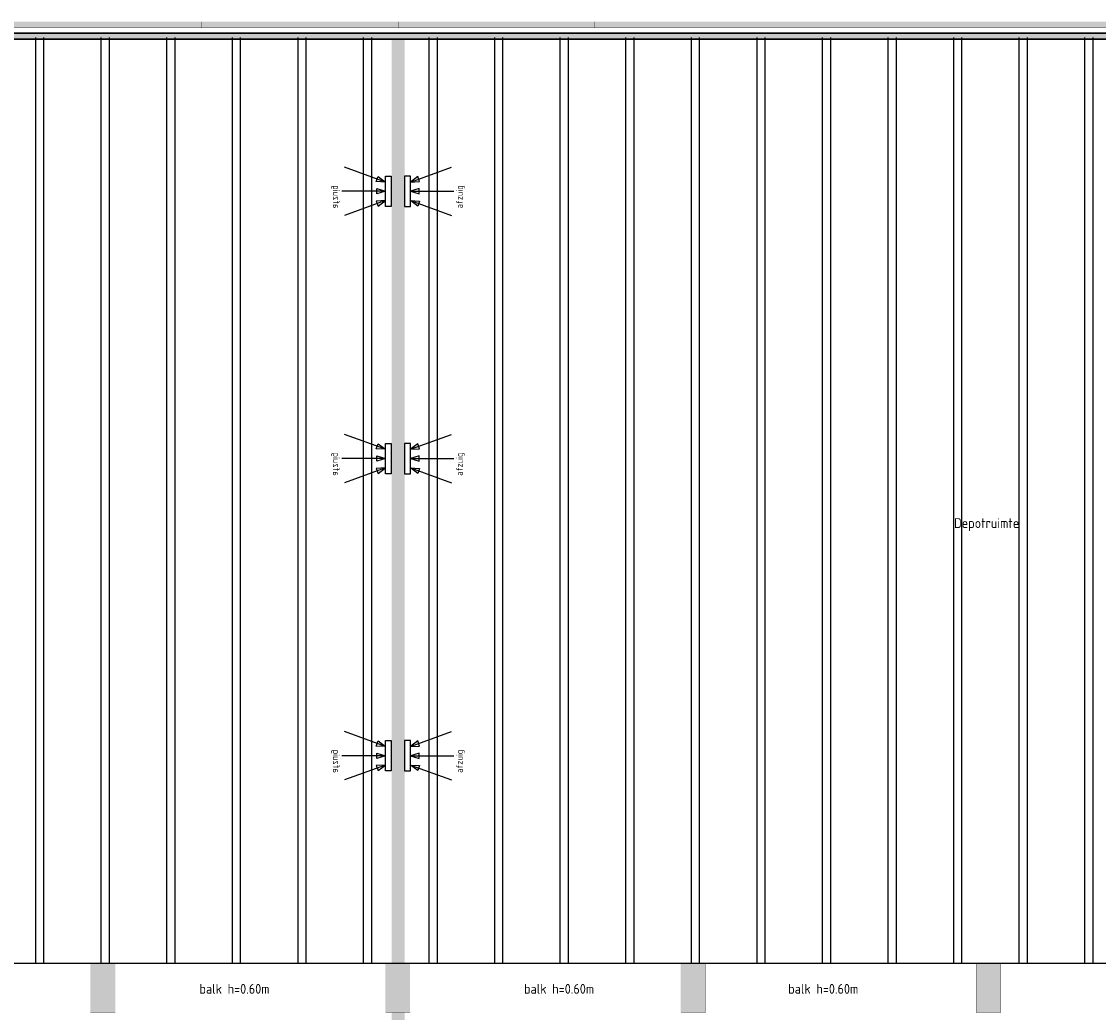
# Model space of a CAD drawing. Header units: millimetres. Extents: x 261 to 80476, y 988 to 41725.
# Tile 4 of 14: x 40271 to 59979, y 21005 to 39140. Entities that reach past the tile are written whole.
import ezdxf

# ---------------------------------------------------------------- set-up
doc = ezdxf.new("R2010")
doc.units = ezdxf.units.MM
doc.linetypes.add('ACAD_ISO02W100', pattern=[15, 12, -3])
for name, color, linetype in [('balken', 1, 'ACAD_ISO02W100'), ('H', 7, 'Continuous'), ('P', 7, 'Continuous'), ('ruimtebenaming', 1, 'Continuous'), ('ventilatieopening', 3, 'Continuous')]:
    doc.layers.add(name, color=color, linetype=linetype)

# ---------------------------------------------------------------- blocks, each defined once
blk = doc.blocks.new('afzuig')
at = {"layer": 'ventilatieopening'}
for p, q in [((107, 170), (856, 442)), ((107, 0), (904, 0)), ((107, -170), (856, -442))]:
    blk.add_line(p, q, dxfattribs=at)
for points in [[(107, 278), (0, 278), (0, -278), (107, -278)], [(107, 170), (274, 178), (240, 271)], [(107, 0), (266, -49), (266, 49)], [(107, -170), (274, -178), (240, -271)]]:
    blk.add_lwpolyline(points, close=True, dxfattribs=at)
at = {"layer": 'balken', "insert": (946, -312), "char_height": 120, "width": 2608.18, "attachment_point": 1, "rotation": 90}
blk.add_mtext('{\\Fisocp|c0;afzuig}', dxfattribs=at)

msp = doc.modelspace()

# ---------------------------------------------------------------- hatches: boundary and pattern name
msp.add_hatch(color=256).paths.add_polyline_path([(71276, 38926), (3948, 38926), (3948, 38816), (71276, 38816)])
at = {"layer": 'H', "linetype": 'Continuous'}
for points in [[(39953, 39140), (43564, 39140), (43564, 39030), (39953, 39030), (39953, 39140)], [(43564, 39140), (47160, 39140), (47160, 39030), (43564, 39030), (43564, 39140)], [(47160, 39140), (50760, 39140), (50760, 39030), (47160, 39030), (47160, 39140)], [(50760, 39140), (54360, 39140), (54360, 39030), (50760, 39030), (50760, 39140)], [(54360, 39140), (57960, 39140), (57960, 39030), (54360, 39030), (54360, 39140)], [(57960, 39140), (61567, 39140), (61567, 39030), (57960, 39030), (57960, 39140)], [(47043, 38816), (47043, 20364), (47281, 20364), (47281, 38816), (47043, 38816), (47043, 38816)], [(41529, 21907), (41989, 21907), (41989, 21009), (41529, 21009), (41529, 21907)], [(46932, 21907), (47381, 21907), (47381, 21009), (46932, 21009), (46932, 21907)], [(52335, 21907), (52785, 21907), (52785, 21009), (52335, 21009), (52335, 21907)], [(57739, 21907), (58188, 21907), (58188, 21009), (57739, 21009), (57739, 21907)]]:
    msp.add_hatch(color=256, dxfattribs=at).paths.add_polyline_path(points)

# ---------------------------------------------------------------- linework, layer by layer
msp.add_lwpolyline([(71276, 38926), (3948, 38926), (3948, 38816), (71276, 38816)], close=True)
at = {"layer": 'balken', "ltscale": 0.25}
for p, q in [((40525, 38849), (40525, 21904)), ((40675, 38849), (40675, 21904)), ((41725, 38849), (41725, 21904)), ((41875, 38849), (41875, 21904)), ((42925, 38849), (42925, 21904)), ((43075, 38849), (43075, 21904)), ((44125, 38849), (44125, 21904)), ((44275, 38849), (44275, 21904)), ((45325, 38849), (45325, 21904)), ((45475, 38849), (45475, 21904)), ((46525, 38849), (46525, 21904)), ((46675, 38849), (46675, 21904)), ((47725, 38849), (47725, 21904)), ((47875, 38849), (47875, 21904)), ((48925, 38849), (48925, 21904)), ((49075, 38849), (49075, 21904)), ((50125, 38849), (50125, 21904)), ((50275, 38849), (50275, 21904)), ((51325, 38849), (51325, 21904)), ((51475, 38849), (51475, 21904)), ((52525, 38849), (52525, 21904)), ((52675, 38849), (52675, 21904)), ((53725, 38849), (53725, 21904)), ((53875, 38849), (53875, 21904)), ((54925, 38849), (54925, 21904)), ((55075, 38849), (55075, 21904)), ((56125, 38849), (56125, 21904)), ((56275, 38849), (56275, 21904)), ((57325, 38849), (57325, 21904)), ((57475, 38849), (57475, 21904)), ((58525, 38849), (58525, 21904)), ((58675, 38849), (58675, 21904)), ((59725, 38849), (59725, 21904)), ((59875, 38849), (59875, 21904)), ((72366, 21904), (3864, 21904))]:
    msp.add_line(p, q, dxfattribs=at)
at = {"layer": 'P', "const_width": 2.22}
for points in [[(39957, 39136), (43564, 39136), (43564, 39026), (39957, 39026), (39957, 39136)], [(43564, 39136), (47164, 39136), (47164, 39026), (43564, 39026), (43564, 39136)], [(47164, 39136), (50764, 39136), (50764, 39026), (47164, 39026), (47164, 39136)], [(50764, 39136), (54364, 39136), (54364, 39026), (50764, 39026), (50764, 39136)], [(54364, 39136), (57963, 39136), (57963, 39026), (54364, 39026), (54364, 39136)], [(57963, 39136), (61570, 39136), (61570, 39026), (57963, 39026), (57963, 39136)], [(47043, 38819), (47043, 20364)], [(47043, 38819), (47281, 38819)], [(47281, 38819), (47281, 20364)], [(41532, 21904), (41989, 21904), (41989, 21005), (41532, 21005), (41532, 21904)], [(46936, 21904), (47385, 21904), (47385, 21005), (46936, 21005), (46936, 21904)], [(52339, 21904), (52788, 21904), (52788, 21005), (52339, 21005), (52339, 21904)], [(57742, 21904), (58192, 21904), (58192, 21005), (57742, 21005), (57742, 21904)]]:
    msp.add_lwpolyline(points, dxfattribs=at)
at = {"layer": 'P'}
msp.add_lwpolyline([(3948, 38926), (78372, 38926), (78372, 38816), (3948, 38816), (3948, 38926)], dxfattribs=at)

# ---------------------------------------------------------------- block references
at = {"layer": 'ventilatieopening', "xscale": -1}
for p in [(47038, 36033), (47038, 31141), (47038, 25703)]:
    msp.add_blockref('afzuig', p, dxfattribs=at)
at = {"layer": 'ventilatieopening'}
for p in [(47281, 36033), (47281, 31141), (47281, 25703)]:
    msp.add_blockref('afzuig', p, dxfattribs=at)

# ---------------------------------------------------------------- texts
at = {"layer": 'balken', "char_height": 180, "width": 2608.18, "attachment_point": 1}
for insert in [(43527, 21527), (49467, 21527), (54301, 21527)]:
    msp.add_mtext('{\\Fisocp|c0;balk h=0.60m}', dxfattribs=dict(at, insert=insert))
at = {"layer": 'ruimtebenaming', "insert": (57934, 30051), "char_height": 180, "width": 2608.18, "attachment_point": 2}
msp.add_mtext('{\\Fisocp|c0;Depotruimte}', dxfattribs=at)

doc.saveas('drawing.dxf')
